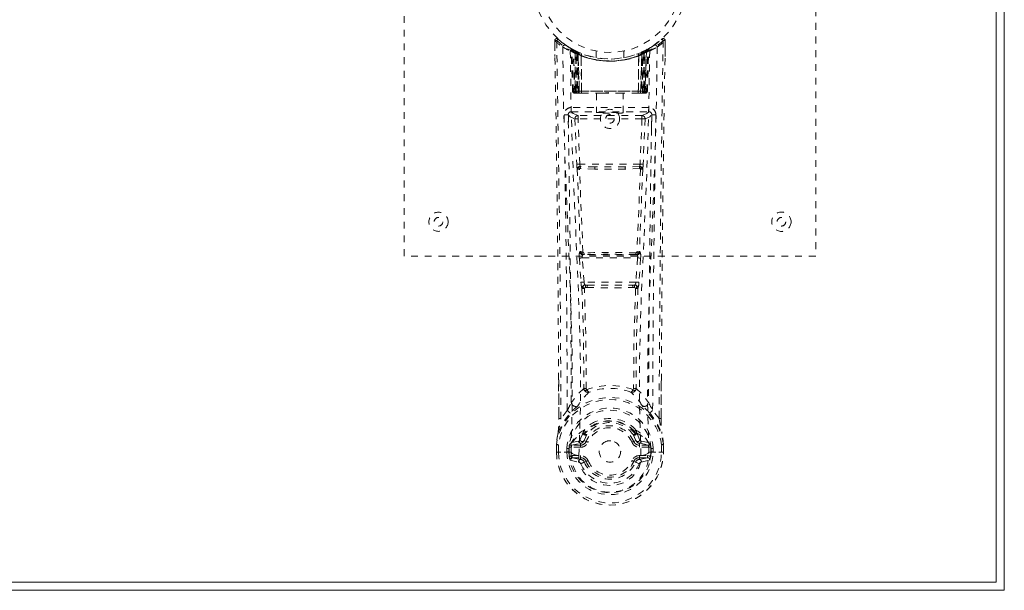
# Model space of a CAD drawing. Header units: inches. Extents: x 7.8 to 79.3, y 27.8 to 45.5.
# Tile 5 of 6: x 64.9 to 79.3, y 27.8 to 36.1. Entities that reach past the tile are written whole.
import ezdxf

# ---------------------------------------------------------------- set-up
doc = ezdxf.new("R2010")
doc.units = ezdxf.units.IN
doc.header["$MEASUREMENT"] = 0
doc.linetypes.add('SLD-Dashed', pattern=[0.075, 0.05, -0.025])
doc.linetypes.add('SLD-Solid', pattern=[0])

msp = doc.modelspace()

# ---------------------------------------------------------------- linework, layer by layer
at = {"color": 7, "linetype": 'SLD-Solid', "lineweight": 15}
for p, q in [((79.133, 27.878), (79.133, 45.392)), ((79.133, 45.392), (79.133, 27.878)), ((79.251, 45.51), (79.251, 27.76)), ((7.869, 27.878), (79.133, 27.878)), ((79.133, 27.878), (7.869, 27.878)), ((79.251, 27.76), (7.751, 27.76))]:
    msp.add_line(p, q, dxfattribs=at)
at = {"color": 7, "linetype": 'SLD-Dashed', "lineweight": 0}
for p, q in [((70.501, 32.635), (70.501, 40.635)), ((76.501, 40.635), (76.501, 32.635)), ((72.695, 35.776), (72.698, 35.546)), ((72.696, 35.706), (72.695, 35.776)), ((72.696, 35.776), (72.697, 35.706)), ((72.745, 35.799), (72.756, 35.789)), ((74.139, 35.705), (74.199, 35.749)), ((74.246, 35.789), (74.257, 35.799)), ((74.304, 35.546), (74.307, 35.776)), ((74.305, 35.719), (74.306, 35.776)), ((74.308, 35.776), (74.307, 35.718)), ((72.933, 35.661), (72.92, 35.669)), ((72.939, 35.656), (72.926, 35.664)), ((72.948, 35.636), (72.935, 35.644)), ((72.956, 35.039), (72.935, 35.644)), ((72.969, 35.039), (72.948, 35.636)), ((72.999, 35.626), (72.952, 35.65)), ((73.035, 35.59), (72.967, 35.625)), ((72.988, 35.01), (72.967, 35.625)), ((72.995, 35.595), (73.007, 35.621)), ((73.018, 35.616), (73.003, 35.624)), ((73.004, 35.591), (73.017, 35.617)), ((73.007, 35.621), (73.017, 35.617)), ((73.008, 35.589), (73.02, 35.615)), ((73.019, 35.616), (73.018, 35.616)), ((73.018, 35.584), (73.03, 35.611)), ((73.026, 35.58), (73.038, 35.607)), ((73.301, 35.624), (73.301, 35.527)), ((73.701, 35.527), (73.701, 35.624)), ((73.955, 35.603), (73.964, 35.607)), ((73.964, 35.607), (73.976, 35.58)), ((74.035, 35.625), (73.967, 35.59)), ((73.982, 35.615), (73.994, 35.589)), ((73.984, 35.616), (73.983, 35.616)), ((74.051, 35.65), (73.984, 35.616)), ((73.986, 35.617), (73.995, 35.621)), ((73.995, 35.621), (74.008, 35.595)), ((74.014, 35.01), (74.035, 35.625)), ((74.033, 35.039), (74.054, 35.636)), ((74.046, 35.039), (74.068, 35.644)), ((74.051, 35.651), (74.063, 35.657)), ((74.068, 35.644), (74.054, 35.636)), ((74.082, 35.669), (74.069, 35.661)), ((72.995, 35.595), (72.995, 35.039)), ((73.004, 35.591), (72.995, 35.595)), ((73.004, 35.039), (73.004, 35.591)), ((73.008, 35.039), (73.008, 35.589)), ((73.008, 35.589), (73.018, 35.584)), ((73.018, 35.584), (73.018, 35.039)), ((73.026, 35.58), (73.026, 35.01)), ((73.036, 35.576), (73.026, 35.58)), ((73.035, 35.59), (73.036, 35.589)), ((73.054, 35.01), (73.035, 35.59)), ((73.036, 35.576), (73.048, 35.603)), ((73.036, 35.589), (73.056, 35.01)), ((73.036, 35.01), (73.036, 35.576)), ((73.081, 35.56), (73.082, 35.56)), ((73.086, 35.01), (73.081, 35.56)), ((73.082, 35.56), (73.089, 35.01)), ((73.086, 35.586), (73.085, 35.587)), ((73.914, 35.01), (73.92, 35.56)), ((73.917, 35.587), (73.916, 35.586)), ((73.921, 35.56), (73.917, 35.01)), ((73.92, 35.56), (73.921, 35.56)), ((73.946, 35.01), (73.966, 35.589)), ((73.967, 35.59), (73.948, 35.01)), ((73.966, 35.589), (73.967, 35.59)), ((73.976, 35.58), (73.966, 35.576)), ((73.966, 35.576), (73.966, 35.01)), ((73.976, 35.01), (73.976, 35.58)), ((73.985, 35.584), (73.994, 35.589)), ((73.985, 35.039), (73.985, 35.584)), ((73.994, 35.589), (73.994, 35.039)), ((74.008, 35.595), (73.998, 35.591)), ((73.998, 35.591), (73.998, 35.039)), ((74.007, 35.039), (74.008, 35.595)), ((72.956, 35.039), (72.969, 35.039)), ((72.995, 35.039), (73.004, 35.039)), ((73.998, 35.039), (73.004, 35.039)), ((73.018, 35.039), (73.008, 35.039)), ((73.018, 35.039), (73.985, 35.039)), ((73.994, 35.039), (73.985, 35.039)), ((73.998, 35.039), (74.007, 35.039)), ((74.033, 35.039), (74.046, 35.039)), ((72.988, 35.01), (73.054, 35.01)), ((73.051, 35.01), (73.036, 35.01)), ((73.054, 35.01), (73.056, 35.01)), ((73.056, 35.01), (73.086, 35.01)), ((73.086, 35.01), (73.089, 35.01)), ((73.089, 35.01), (73.384, 35.01)), ((73.306, 35.01), (73.306, 34.724)), ((73.384, 35.01), (73.618, 35.01)), ((73.618, 35.01), (73.914, 35.01)), ((73.696, 34.724), (73.696, 35.01)), ((73.914, 35.01), (73.917, 35.01)), ((73.917, 35.01), (73.946, 35.01)), ((73.948, 35.01), (74.014, 35.01)), ((73.966, 35.01), (73.952, 35.01)), ((72.937, 34.801), (72.937, 34.74)), ((74.066, 34.801), (72.937, 34.801)), ((74.066, 34.74), (74.066, 34.801)), ((72.895, 34.687), (72.896, 34.501)), ((72.937, 34.74), (74.066, 34.74)), ((72.99, 34.637), (73.016, 33.974)), ((73.035, 34.683), (73.035, 34.638)), ((73.968, 34.683), (73.035, 34.683)), ((73.061, 33.976), (73.035, 34.638)), ((73.968, 34.638), (73.035, 34.638)), ((73.968, 34.638), (73.941, 33.976)), ((73.968, 34.683), (73.968, 34.638)), ((74.012, 34.637), (73.986, 33.974)), ((74.106, 34.501), (74.107, 34.687)), ((73.941, 33.976), (73.061, 33.976)), ((73.279, 33.9), (73.068, 33.91)), ((73.283, 33.934), (73.072, 33.939)), ((73.719, 33.934), (73.283, 33.934)), ((73.931, 33.939), (73.719, 33.934)), ((73.934, 33.91), (73.723, 33.9)), ((76.501, 32.635), (70.501, 32.635)), ((73.055, 32.605), (73.078, 32.253)), ((73.072, 32.699), (73.061, 32.695)), ((73.099, 32.608), (73.903, 32.608)), ((73.123, 32.256), (73.099, 32.608)), ((73.105, 32.653), (73.117, 32.658)), ((73.897, 32.653), (73.105, 32.653)), ((73.903, 32.608), (73.88, 32.256)), ((73.886, 32.658), (73.897, 32.653)), ((73.948, 32.605), (73.924, 32.253)), ((73.93, 32.699), (73.942, 32.695)), ((73.078, 32.253), (73.081, 32.225)), ((73.88, 32.256), (73.123, 32.256)), ((73.168, 32.174), (73.145, 32.174)), ((73.173, 32.211), (73.147, 32.211)), ((73.173, 32.211), (73.829, 32.211)), ((73.855, 32.211), (73.829, 32.211)), ((73.857, 32.174), (73.834, 32.174)), ((73.924, 32.253), (73.922, 32.225)), ((72.755, 30.263), (72.752, 30.83)), ((74.25, 30.817), (74.248, 30.263)), ((72.879, 30.383), (72.784, 30.265)), ((74.218, 30.265), (74.123, 30.383)), ((73.112, 30.057), (73.112, 30.051)), ((73.119, 30.084), (73.128, 30.1)), ((73.164, 30.033), (73.123, 29.944)), ((73.131, 30.05), (73.131, 30.044)), ((73.879, 29.944), (73.838, 30.033)), ((73.871, 30.044), (73.871, 30.05)), ((73.874, 30.1), (73.884, 30.084)), ((73.89, 30.057), (73.891, 30.051)), ((72.72, 29.886), (72.72, 29.882)), ((72.72, 29.773), (72.72, 29.882)), ((72.722, 29.882), (72.722, 29.772)), ((72.75, 29.882), (72.75, 29.774)), ((72.945, 29.915), (72.929, 29.902)), ((72.929, 29.902), (72.929, 29.902)), ((72.929, 29.902), (72.929, 29.902)), ((72.939, 29.876), (73.072, 29.906)), ((72.939, 29.876), (72.939, 29.846)), ((73.072, 29.876), (72.939, 29.876)), ((73.043, 29.935), (72.945, 29.915)), ((73.072, 29.906), (73.072, 29.876)), ((73.072, 29.846), (73.072, 29.876)), ((73.123, 29.944), (73.154, 29.93)), ((73.848, 29.93), (73.879, 29.944)), ((73.879, 29.944), (73.891, 29.925)), ((73.93, 29.906), (74.064, 29.876)), ((73.93, 29.876), (73.93, 29.906)), ((74.064, 29.876), (73.93, 29.876)), ((73.93, 29.846), (73.93, 29.876)), ((74.058, 29.915), (73.959, 29.935)), ((74.058, 29.915), (74.073, 29.902)), ((74.058, 29.915), (74.058, 29.915)), ((74.064, 29.846), (74.064, 29.876)), ((74.252, 29.774), (74.252, 29.882)), ((74.28, 29.772), (74.281, 29.882)), ((74.282, 29.882), (74.282, 29.886)), ((74.282, 29.773), (74.282, 29.882)), ((72.72, 29.773), (72.724, 29.773)), ((72.768, 29.774), (72.724, 29.773)), ((72.75, 29.774), (72.75, 29.773)), ((72.787, 29.774), (72.768, 29.774)), ((72.933, 29.774), (72.787, 29.774)), ((72.871, 29.777), (72.871, 29.83)), ((72.871, 29.777), (72.871, 29.777)), ((72.901, 29.829), (72.905, 29.844)), ((72.901, 29.829), (72.901, 29.777)), ((72.905, 29.777), (72.901, 29.777)), ((72.905, 29.844), (72.905, 29.777)), ((72.933, 29.774), (72.933, 29.774)), ((73.072, 29.846), (72.939, 29.846)), ((72.952, 29.724), (72.952, 29.694)), ((72.952, 29.724), (73.072, 29.724)), ((73.072, 29.724), (73.072, 29.694)), ((73.657, 29.791), (73.658, 29.785)), ((73.658, 29.785), (73.657, 29.77)), ((74.064, 29.846), (73.93, 29.846)), ((73.93, 29.724), (73.93, 29.694)), ((73.93, 29.724), (74.05, 29.724)), ((73.953, 29.722), (73.953, 29.721)), ((74.05, 29.694), (74.05, 29.724)), ((74.069, 29.774), (74.215, 29.774)), ((74.101, 29.829), (74.097, 29.844)), ((74.097, 29.844), (74.097, 29.777)), ((74.097, 29.777), (74.101, 29.777)), ((74.101, 29.777), (74.102, 29.829)), ((74.131, 29.83), (74.131, 29.777)), ((74.215, 29.774), (74.235, 29.774)), ((74.235, 29.774), (74.278, 29.773)), ((74.252, 29.774), (74.252, 29.774)), ((74.278, 29.773), (74.282, 29.773)), ((72.922, 29.658), (73.044, 29.63)), ((73.072, 29.669), (72.952, 29.694)), ((72.952, 29.694), (73.072, 29.694)), ((73.072, 29.669), (73.072, 29.694)), ((73.154, 29.639), (73.129, 29.628)), ((73.874, 29.628), (73.848, 29.639)), ((73.877, 29.636), (73.874, 29.628)), ((74.05, 29.694), (73.93, 29.669)), ((73.93, 29.669), (73.93, 29.694)), ((73.93, 29.694), (74.05, 29.694)), ((73.958, 29.63), (74.08, 29.658))]:
    msp.add_line(p, q, dxfattribs=at)
at = {"color": 7, "linetype": 'SLD-Dashed', "lineweight": 0, "flags": 128}
for points in [[(72.784, 30.265), (72.783, 31.035), (72.778, 31.804), (72.771, 32.57), (72.762, 33.335), (72.759, 33.529), (72.756, 33.727), (72.754, 33.896), (72.751, 34.082), (72.75, 34.161), (72.748, 34.242), (72.747, 34.325), (72.746, 34.399), (72.746, 34.42), (72.745, 34.453), (72.744, 34.501), (72.743, 34.563), (72.742, 34.65), (72.74, 34.756), (72.739, 34.879), (72.736, 35.021), (72.734, 35.145), (72.733, 35.244), (72.731, 35.338), (72.728, 35.574), (72.725, 35.776)], [(74.304, 35.776), (74.303, 35.784), (74.299, 35.791), (74.294, 35.798), (74.288, 35.803), (74.281, 35.806), (74.273, 35.806), (74.266, 35.804), (74.26, 35.8)], [(72.813, 35.682), (72.822, 34.927), (72.842, 34.174), (72.87, 33.424), (72.902, 32.679), (72.931, 31.94), (72.95, 31.209), (72.952, 30.486), (72.933, 29.774)], [(73.049, 29.722), (73.07, 30.434), (73.069, 31.157), (73.05, 31.888), (73.019, 32.626), (72.985, 33.371), (72.954, 34.12), (72.933, 34.873), (72.923, 35.627)], [(73.006, 35.619), (72.984, 35.632), (72.961, 35.645)], [(72.984, 35.633), (72.975, 35.637), (72.971, 35.636), (72.969, 35.63), (72.967, 35.624)], [(74.08, 35.627), (74.069, 34.873), (74.048, 34.12), (74.018, 33.371), (73.984, 32.626), (73.952, 31.888), (73.933, 31.157), (73.932, 30.434), (73.953, 29.722)], [(73.973, 35.611), (73.973, 35.609), (73.976, 35.603), (73.98, 35.595), (73.985, 35.584)], [(73.998, 35.591), (73.993, 35.601), (73.989, 35.609), (73.987, 35.615), (73.986, 35.617)], [(74.189, 35.682), (74.18, 34.927), (74.161, 34.174), (74.133, 33.424), (74.101, 32.679), (74.071, 31.94), (74.052, 31.209), (74.05, 30.486), (74.069, 29.774)], [(74.069, 35.661), (74.066, 35.659), (74.061, 35.656)], [(74.08, 35.667), (74.081, 35.668), (74.082, 35.669)], [(73.887, 35.577), (73.906, 35.583), (73.92, 35.588)], [(73.966, 35.576), (73.962, 35.586), (73.958, 35.595), (73.956, 35.601), (73.955, 35.603)], [(72.995, 35.039), (72.98, 35.039), (72.967, 35.039), (72.959, 35.039), (72.956, 35.039)], [(72.969, 35.039), (72.972, 35.039), (72.981, 35.039), (72.994, 35.039), (73.008, 35.039)], [(73.994, 35.039), (74.009, 35.039), (74.021, 35.039), (74.03, 35.039), (74.033, 35.039)], [(74.046, 35.039), (74.044, 35.039), (74.035, 35.039), (74.022, 35.039), (74.007, 35.039)], [(73.384, 35.01), (73.501, 35.019), (73.618, 35.01)], [(72.892, 34.695), (72.919, 34.666), (72.99, 34.637)], [(73.035, 34.683), (72.963, 34.712), (72.937, 34.74)], [(73.035, 34.638), (73.018, 34.638), (73.005, 34.637), (72.995, 34.637), (72.99, 34.637)], [(74.066, 34.74), (74.039, 34.712), (73.968, 34.683)], [(74.012, 34.637), (74.008, 34.637), (73.998, 34.637), (73.984, 34.638), (73.968, 34.638)], [(74.012, 34.637), (74.084, 34.666), (74.111, 34.695)], [(73.061, 33.976), (73.046, 33.976), (73.031, 33.975), (73.021, 33.974), (73.016, 33.974)], [(73.024, 33.906), (73.047, 33.301), (73.072, 32.699)], [(73.107, 32.694), (73.081, 33.297), (73.057, 33.903)], [(73.723, 33.9), (73.501, 33.9), (73.279, 33.9)], [(73.719, 33.934), (73.501, 33.934), (73.283, 33.934)], [(73.945, 33.903), (73.921, 33.297), (73.895, 32.694)], [(73.979, 33.906), (73.955, 33.301), (73.93, 32.699)], [(73.986, 33.974), (73.981, 33.974), (73.971, 33.975), (73.956, 33.976), (73.941, 33.976)], [(73.099, 32.608), (73.091, 32.608), (73.083, 32.607), (73.076, 32.607), (73.07, 32.606), (73.064, 32.606), (73.06, 32.606), (73.057, 32.605), (73.055, 32.605)], [(73.117, 32.658), (73.108, 32.659), (73.1, 32.662), (73.095, 32.666), (73.092, 32.672), (73.092, 32.678), (73.094, 32.684), (73.1, 32.69), (73.107, 32.694)], [(73.895, 32.694), (73.903, 32.69), (73.908, 32.684), (73.911, 32.678), (73.911, 32.672), (73.907, 32.666), (73.902, 32.662), (73.894, 32.659), (73.886, 32.658)], [(73.948, 32.605), (73.943, 32.606), (73.932, 32.606), (73.918, 32.607), (73.903, 32.608)], [(73.123, 32.256), (73.107, 32.255), (73.093, 32.254), (73.083, 32.253), (73.078, 32.253)], [(73.093, 32.167), (73.115, 31.435), (73.121, 30.711)], [(73.156, 30.7), (73.15, 31.426), (73.128, 32.16)], [(73.874, 32.161), (73.852, 31.426), (73.846, 30.7)], [(73.924, 32.253), (73.919, 32.253), (73.909, 32.254), (73.895, 32.255), (73.88, 32.256)], [(73.909, 32.167), (73.887, 31.435), (73.881, 30.711)], [(72.755, 30.831), (72.756, 30.606), (72.756, 30.264)], [(74.246, 30.264), (74.247, 30.637), (74.247, 30.818)], [(73.119, 30.703), (73.02, 30.607), (72.938, 30.501)], [(73.119, 30.703), (73.121, 30.693), (73.125, 30.684), (73.131, 30.677), (73.138, 30.674), (73.146, 30.673), (73.154, 30.675), (73.161, 30.68), (73.166, 30.688)], [(73.836, 30.688), (73.841, 30.68), (73.848, 30.675), (73.856, 30.673), (73.864, 30.674), (73.871, 30.677), (73.877, 30.684), (73.881, 30.693), (73.884, 30.703)], [(73.884, 30.703), (73.982, 30.607), (74.064, 30.501)], [(73.018, 30.437), (73.027, 30.446), (73.032, 30.453)], [(73.984, 30.437), (73.975, 30.446), (73.97, 30.453)], [(72.745, 30.06), (72.822, 30.217), (72.922, 30.346)], [(74.08, 30.346), (74.18, 30.217), (74.257, 30.06)], [(72.755, 30.263), (72.754, 30.263), (72.756, 30.263), (72.758, 30.264), (72.762, 30.264), (72.767, 30.265), (72.773, 30.265), (72.779, 30.265), (72.784, 30.265)], [(74.248, 30.263), (74.248, 30.263), (74.247, 30.263), (74.244, 30.264), (74.24, 30.264), (74.235, 30.265), (74.23, 30.265), (74.224, 30.265), (74.218, 30.265)], [(72.745, 30.06), (72.731, 29.983), (72.72, 29.886)], [(72.745, 30.06), (72.744, 30.055), (72.744, 30.049)], [(72.945, 29.915), (73.021, 29.997), (73.112, 30.057)], [(73.112, 30.051), (73.088, 30.008), (73.066, 29.954)], [(73.112, 30.057), (73.116, 30.08), (73.119, 30.084)], [(73.145, 30.023), (73.136, 30.024), (73.125, 30.028)], [(73.131, 30.05), (73.134, 30.064), (73.142, 30.076)], [(73.133, 30.04), (73.143, 30.034), (73.152, 30.031), (73.16, 30.031), (73.164, 30.033)], [(73.838, 30.033), (73.843, 30.031), (73.85, 30.031), (73.86, 30.034), (73.869, 30.04)], [(73.877, 30.028), (73.867, 30.024), (73.857, 30.023)], [(73.86, 30.076), (73.868, 30.064), (73.871, 30.05)], [(73.884, 30.084), (73.886, 30.08), (73.89, 30.057)], [(73.89, 30.057), (73.981, 29.997), (74.058, 29.915)], [(73.891, 30.051), (73.914, 30.008), (73.936, 29.954)], [(74.258, 30.049), (74.258, 30.055), (74.257, 30.06)], [(74.282, 29.886), (74.271, 29.983), (74.257, 30.06)], [(74.282, 29.882), (74.272, 29.976), (74.258, 30.049)], [(72.72, 29.886), (72.721, 29.886), (72.723, 29.885), (72.726, 29.885), (72.73, 29.885), (72.734, 29.884), (72.739, 29.883), (72.744, 29.883), (72.75, 29.882)], [(72.72, 29.882), (72.72, 29.882), (72.721, 29.882), (72.724, 29.882), (72.727, 29.882), (72.732, 29.882), (72.738, 29.882), (72.744, 29.882), (72.75, 29.882)], [(72.929, 29.902), (72.922, 29.896), (72.913, 29.889)], [(73.066, 29.954), (73.055, 29.939), (73.043, 29.935)], [(73.182, 29.919), (73.177, 29.921), (73.172, 29.923), (73.167, 29.925), (73.163, 29.927), (73.159, 29.928), (73.157, 29.929), (73.155, 29.93), (73.154, 29.93)], [(73.82, 29.919), (73.825, 29.921), (73.831, 29.923), (73.835, 29.925), (73.839, 29.927), (73.843, 29.928), (73.845, 29.929), (73.847, 29.93), (73.848, 29.93)], [(73.936, 29.954), (73.947, 29.94), (73.959, 29.935)], [(74.089, 29.889), (74.083, 29.893), (74.073, 29.902)], [(74.252, 29.882), (74.258, 29.883), (74.263, 29.883), (74.268, 29.884), (74.272, 29.885), (74.276, 29.885), (74.279, 29.885), (74.281, 29.886), (74.282, 29.886)], [(74.252, 29.882), (74.259, 29.882), (74.265, 29.882), (74.27, 29.882), (74.275, 29.882), (74.279, 29.882), (74.281, 29.882), (74.282, 29.882), (74.282, 29.882)], [(72.75, 29.774), (72.744, 29.773), (72.738, 29.773), (72.732, 29.773), (72.728, 29.773), (72.724, 29.773), (72.722, 29.773), (72.72, 29.773), (72.72, 29.773)], [(72.901, 29.777), (72.898, 29.777), (72.891, 29.777), (72.882, 29.777), (72.871, 29.777)], [(72.939, 29.846), (72.922, 29.848), (72.906, 29.855)], [(72.91, 29.707), (72.93, 29.719), (72.952, 29.724)], [(72.933, 29.774), (72.949, 29.756), (72.978, 29.74)], [(72.978, 29.74), (73.011, 29.729), (73.049, 29.721)], [(73.049, 29.721), (73.049, 29.721), (73.049, 29.722)], [(73.049, 29.721), (73.054, 29.639), (73.076, 29.559), (73.116, 29.483), (73.173, 29.417), (73.243, 29.362), (73.323, 29.321), (73.41, 29.296), (73.501, 29.288), (73.592, 29.296), (73.679, 29.321), (73.759, 29.362), (73.829, 29.416), (73.886, 29.483), (73.926, 29.558), (73.949, 29.639), (73.953, 29.721)], [(73.953, 29.721), (73.991, 29.729), (74.024, 29.74)], [(74.024, 29.74), (74.053, 29.756), (74.069, 29.774)], [(74.05, 29.724), (74.073, 29.719), (74.092, 29.707)], [(74.096, 29.855), (74.081, 29.848), (74.064, 29.846)], [(74.282, 29.773), (74.282, 29.773), (74.281, 29.773), (74.278, 29.773), (74.275, 29.773), (74.27, 29.773), (74.264, 29.773), (74.258, 29.773), (74.252, 29.774)], [(73.182, 29.651), (73.177, 29.649), (73.172, 29.647), (73.167, 29.645), (73.163, 29.643), (73.159, 29.641), (73.157, 29.64), (73.155, 29.64), (73.154, 29.639)], [(73.82, 29.651), (73.825, 29.649), (73.831, 29.647), (73.835, 29.645), (73.839, 29.643), (73.843, 29.641), (73.845, 29.64), (73.847, 29.64), (73.848, 29.639)], [(73.874, 29.628), (73.876, 29.628), (73.881, 29.625), (73.889, 29.622), (73.899, 29.618), (73.909, 29.614), (73.918, 29.61), (73.925, 29.607), (73.928, 29.605)]]:
    msp.add_lwpolyline(points, dxfattribs=at)
at = {"color": 7, "linetype": 'SLD-Dashed', "lineweight": 0}
for centre, radius in [((73.501, 36.635), 1.125), ((73.501, 36.635), 1.03), ((73.501, 34.635), 0.14), ((73.501, 34.635), 0.0625), ((71.001, 33.135), 0.14), ((71.001, 33.135), 0.0625), ((76.001, 33.135), 0.141), ((76.001, 33.135), 0.0625), ((73.501, 29.785), 0.156)]:
    msp.add_circle(centre, radius, dxfattribs=at)
for centre, radius, start, end in [((72.725, 35.776), 0.03, 47.8753, 180.8652), ((73.508, 36.686), 1.221, 228.2154, 235.3115), ((72.733, 34.599), 1.178, 90.3891, 91.8489), ((74.832, 33.879), 2.836, 137.4027, 138.0069), ((73.501, 36.635), 1.158, 227.8872, 312.1137), ((73.498, 36.631), 1.123, 227.9175, 235.3751), ((73.504, 36.631), 1.123, 304.624, 312.0839), ((73.493, 36.687), 1.222, 304.6909, 311.7823), ((488.517, 28.535), 414.303, 178.99853, 179.76079), ((74.278, 35.776), 0.03, 359.1358, 132.1237), ((72.211, 33.917), 2.78, 41.9871, 42.6034), ((74.26, 34.094), 1.683, 88.3703, 89.3917), ((-261.994, 29.41), 334.749, 0.24309, 1.07768), ((72.843, 35.682), 0.03, 55.9466, 179.9454), ((73.484, 36.866), 1.361, 240.4676, 245.625), ((73.47, 36.579), 1.064, 234.3733, 244.9423), ((73.501, 36.635), 1.128, 235.3631, 240.5077), ((72.905, 35.643), 0.03, 1.9842, 58.9764), ((73.363, 36.403), 0.857, 238.928, 239.7772), ((72.964, 35.614), 0.0429, 114.1652, 163.0388), ((73.501, 36.666), 1.19, 240.9033, 299.0965), ((72.918, 35.647), 0.02, 342.7357, 49.629), ((72.918, 35.635), 0.0299, 1.9099, 59.7447), ((73.501, 36.634), 1.126, 239.7599, 244.7557), ((73.478, 36.254), 0.817, 228.2915, 233.699), ((73.501, 36.635), 1.128, 240.5082, 299.4917), ((73.472, 36.242), 0.801, 229.1461, 234.583), ((72.937, 35.624), 0.0299, 1.8117, 60.791), ((73.503, 36.638), 1.131, 240.8345, 245.7552), ((47.269, 34.354), 25.73, 1.4615, 2.8408), ((73.473, 36.237), 0.794, 230.3837, 235.7669), ((73.005, 35.589), 0.0297, 1.474, 64.5367), ((73.006, 35.589), 0.0297, 1.4768, 64.5892), ((73.438, 36.494), 0.973, 244.5401, 247.4795), ((73.5, 36.636), 1.129, 294.2405, 299.1699), ((73.996, 35.589), 0.0297, 115.4154, 178.5186), ((73.997, 35.589), 0.0297, 115.466, 178.5233), ((73.531, 36.235), 0.791, 304.2248, 309.6245), ((73.531, 36.24), 0.799, 305.413, 310.8602), ((73.525, 36.253), 0.816, 306.2969, 311.7127), ((99.733, 34.354), 25.73, 177.1592, 178.5385), ((74.065, 35.624), 0.0299, 119.2097, 178.1879), ((74.063, 35.626), 0.0273, 117.6359, 182.2872), ((74.084, 35.635), 0.0299, 120.2553, 178.0901), ((73.501, 36.635), 1.128, 299.4921, 304.6375), ((74.039, 35.614), 0.0429, 16.9829, 65.8099), ((74.093, 35.644), 0.0264, 119.416, 183.7829), ((74.098, 35.643), 0.03, 121.0236, 178.0158), ((73.517, 36.867), 1.362, 294.379, 299.5316), ((74.159, 35.682), 0.03, 0.0547, 124.053), ((410.015, 29.401), 335.767, 178.92191, 179.75832), ((73.501, 36.634), 1.155, 244.527, 295.473), ((73.501, 36.634), 1.155, 245.2589, 294.7411), ((73.453, 36.181), 0.724, 234.8106, 239.068), ((73.501, 36.634), 1.155, 246.2582, 293.7418), ((73.052, 35.578), 0.0347, 329.0294, 15.0605), ((73.053, 35.577), 0.0347, 329.112, 15.1232), ((73.501, 36.598), 1.12, 248.0448, 291.9527), ((73.949, 35.577), 0.0344, 164.7084, 211.0464), ((73.951, 35.578), 0.0346, 164.9265, 210.9836), ((73.549, 36.181), 0.724, 300.9336, 305.1894), ((72.986, 35.04), 0.03, 181.9931, 269.996), ((73.017, 35.084), 0.0753, 216.2995, 253.105), ((72.999, 35.04), 0.03, 181.9651, 269.9746), ((73.568, 35.033), 0.573, 179.383, 182.0821), ((73.423, 35.032), 0.419, 179.0347, 182.9991), ((73.596, 35.033), 0.588, 179.3924, 182.0225), ((73.447, 35.032), 0.429, 179.0501, 182.9187), ((73.556, 35.032), 0.429, 357.0813, 0.9499), ((73.406, 35.033), 0.588, 357.9777, 0.6075), ((73.579, 35.032), 0.419, 357.0009, 0.9653), ((74.003, 35.04), 0.03, 270.028, 358.0367), ((73.985, 35.084), 0.0753, 286.8981, 323.6944), ((73.435, 35.033), 0.573, 357.918, 0.6169), ((74.016, 35.04), 0.03, 270.0085, 357.9979), ((73.013, 35.189), 0.177, 260.4263, 268.5158), ((73.989, 35.196), 0.185, 271.3799, 279.0515), ((72.937, 34.696), 0.105, 89.9846, 180.8817), ((74.066, 34.696), 0.105, 359.1185, 90.0139), ((-216.118, 29.355), 288.999, 0.2037, 1.05859), ((72.86, 33.839), 0.856, 87.8892, 91.9056), ((72.937, 34.695), 0.045, 90.003, 180.9413), ((-217.651, 29.358), 290.591, 0.22542, 1.05234), ((73.035, 34.638), 0.0451, 90.4449, 181.6947), ((73.967, 34.638), 0.0451, 358.2723, 89.5572), ((364.653, 29.358), 290.591, 178.94766, 179.77458), ((74.066, 34.695), 0.045, 359.0554, 89.9974), ((74.142, 33.839), 0.856, 88.0939, 92.1116), ((376.61, 29.207), 302.489, 178.96047, 179.77724), ((73.532, 33.994), 0.516, 182.1896, 189.7897), ((73.068, 33.897), 0.0452, 90.1287, 168.5559), ((73.049, 33.998), 0.0956, 254.3756, 274.7226), ((73.069, 33.921), 0.0216, 94.0667, 236.0042), ((73.068, 33.899), 0.0114, 88.5012, 157.459), ((73.195, 33.985), 0.134, 183.73, 198.5401), ((73.072, 33.944), 0.00464, 195.4471, 262.7657), ((73.179, 33.911), 0.111, 165.3812, 180.515), ((73.361, 33.908), 0.0822, 162.2508, 186), ((73.641, 33.908), 0.0822, 354.0048, 17.7524), ((73.93, 33.944), 0.00459, 276.8368, 344.7584), ((73.824, 33.911), 0.111, 359.5412, 14.701), ((73.807, 33.985), 0.134, 341.4615, 356.2683), ((73.933, 33.921), 0.0216, 303.9955, 85.9336), ((73.934, 33.897), 0.0452, 11.4441, 89.8713), ((73.934, 33.899), 0.0114, 22.2123, 91.2663), ((73.953, 33.998), 0.0956, 265.2778, 285.624), ((73.471, 33.994), 0.515, 350.2077, 357.8114), ((73.243, 32.638), 0.191, 162.6853, 189.9495), ((73.106, 32.698), 0.0451, 183.9447, 269.3376), ((73.117, 32.703), 0.0451, 184.096, 269.3029), ((73.1, 32.76), 0.0668, 245.6223, 276.1154), ((73.149, 32.625), 0.052, 146.8501, 198.5333), ((73.123, 32.7), 0.0174, 200.0933, 265.469), ((73.127, 32.596), 0.0626, 88.5393, 99.073), ((73.501, -3.033), 35.718, 89.3919, 90.6083), ((73.157, 32.679), 0.0353, 173.7885, 215.2072), ((73.501, -0.049), 32.709, 89.3469, 90.6533), ((73.845, 32.679), 0.0353, 324.8074, 6.2074), ((73.876, 32.595), 0.0635, 80.9768, 91.4878), ((73.878, 32.701), 0.0183, 275.7904, 338.1144), ((73.885, 32.703), 0.0451, 270.6953, 355.9058), ((73.902, 32.76), 0.0667, 263.8697, 294.4084), ((73.897, 32.698), 0.0451, 270.6655, 356.0553), ((73.854, 32.625), 0.0518, 341.3952, 33.2214), ((73.759, 32.638), 0.191, 350.0547, 17.3076), ((73.284, 32.239), 0.204, 184.0607, 200.6675), ((73.14, 32.167), 0.0464, 92.4757, 179.2408), ((73.122, 32.222), 0.0615, 242.1275, 275.9609), ((73.138, 32.186), 0.0271, 90.6846, 249.4092), ((73.205, 32.261), 0.0824, 183.6528, 215.4428), ((73.146, 32.156), 0.0186, 94.5974, 165.3471), ((73.146, 32.229), 0.0184, 242.0368, 273.5361), ((73.223, 32.187), 0.0795, 162.8001, 189.4323), ((73.23, 32.183), 0.0624, 154.2086, 188.7267), ((73.501, 64.527), 32.354, 269.41, 270.59), ((73.501, 65.576), 33.367, 269.4373, 270.5627), ((73.773, 32.183), 0.0623, 351.2637, 25.801), ((73.856, 32.228), 0.0176, 265.6908, 298.7567), ((73.779, 32.187), 0.0794, 350.5721, 17.2081), ((73.856, 32.156), 0.0186, 14.5348, 85.3415), ((73.799, 32.26), 0.0808, 324.2188, 356.6914), ((73.863, 32.167), 0.0464, 0.7591, 87.5243), ((73.864, 32.186), 0.0271, 290.5882, 89.318), ((73.88, 32.222), 0.0615, 264.0359, 297.8753), ((73.718, 32.239), 0.204, 339.3344, 355.9394), ((73.501, 29.775), 0.972, 69.8638, 110.1345), ((73.772, 30), 0.867, 131.5108, 148.5603), ((73.108, 30.71), 0.0126, 326.4934, 4.1355), ((73.179, 30.708), 0.0607, 184.6224, 287.3259), ((73.153, 30.754), 0.0541, 233.0498, 273.2379), ((73.17, 30.702), 0.014, 187.775, 254.3809), ((73.226, 30.704), 0.0612, 194.8659, 242.4261), ((73.501, 29.856), 0.849, 69.0471, 110.9529), ((73.823, 30.708), 0.0607, 252.6718, 355.3797), ((73.777, 30.704), 0.0612, 297.5728, 345.1347), ((73.23, 30), 0.868, 31.4428, 48.4861), ((73.832, 30.702), 0.014, 285.6173, 352.2151), ((73.849, 30.754), 0.0541, 266.7688, 306.9417), ((73.894, 30.71), 0.0126, 175.8197, 213.5185), ((73.501, 29.785), 0.787, 7.3679, 172.6321), ((73.501, 29.785), 0.758, 7.3678, 172.6322), ((70.416, 31.694), 2.79, 331.974, 334.6856), ((74.492, 28.8), 2.204, 131.9951, 135.4505), ((72.999, 30.503), 0.0607, 182.3522, 303.2465), ((74.003, 30.503), 0.0607, 236.7591, 357.6457), ((72.51, 28.8), 2.204, 44.5495, 48.0048), ((76.598, 31.7), 2.803, 205.3209, 208.0195), ((73.501, 29.785), 0.632, 4.1188, 175.8812), ((73.131, 30.629), 0.352, 224.3736, 233.6449), ((73.501, 29.785), 0.602, 4.2517, 175.7483), ((73.871, 30.629), 0.352, 306.3604, 315.6242), ((71.319, 30.229), 1.436, 352.8157, 1.3431), ((67.15, 31.228), 5.716, 348.2054, 350.2996), ((73.449, 29.834), 0.417, 111.81, 140.2759), ((73.501, 29.773), 0.455, 35.9727, 144.0273), ((73.501, 29.743), 0.49, 42.8676, 137.1324), ((73.501, 29.785), 0.376, 22.774, 157.226), ((73.501, 29.793), 0.413, 35.4709, 144.5335), ((73.501, 29.761), 0.504, 65.7101, 114.2904), ((73.554, 29.834), 0.417, 39.7284, 68.1865), ((79.86, 31.23), 5.724, 189.7012, 191.7925), ((75.665, 30.228), 1.417, 178.6017, 187.2408), ((73.985, 29.788), 1.269, 168.1229, 175.7632), ((73.391, 29.637), 0.532, 119.5718, 150.211), ((73.131, 30.079), 0.0285, 228.7121, 271.1693), ((73.13, 30.073), 0.0285, 228.6705, 271.1544), ((73.141, 30.053), 0.0298, 184.5031, 237.2448), ((72.634, 30.372), 0.599, 325.0626, 326.3817), ((73.157, 30.101), 0.029, 181.3475, 239.0717), ((73.136, 30.044), 0.00482, 175.5887, 234.3327), ((73.146, 30.046), 0.0228, 269.5643, 325.8549), ((73.501, 29.785), 0.346, 22.7739, 157.2261), ((73.857, 30.046), 0.0228, 214.1466, 270.4724), ((73.845, 30.101), 0.029, 300.9224, 358.659), ((73.866, 30.044), 0.00484, 305.7079, 4.3162), ((74.45, 30.427), 0.698, 213.7105, 214.8437), ((73.872, 30.079), 0.0285, 268.827, 311.2915), ((73.872, 30.073), 0.0285, 268.854, 311.3271), ((73.61, 29.635), 0.535, 29.85, 60.3543), ((73.861, 30.054), 0.0301, 303.0008, 355.3755), ((73.028, 29.846), 0.123, 159.7516, 175.7799), ((72.938, 29.906), 0.0305, 215.636, 270.5433), ((73.073, 29.936), 0.0299, 181.6334, 269.1172), ((73.096, 29.959), 0.0308, 189.2261, 329.7549), ((73.067, 29.965), 0.06, 275.0555, 338.6869), ((73.072, 29.965), 0.089, 270, 337.226), ((73.072, 29.965), 0.119, 270.0016, 337.2244), ((73.501, 29.785), 0.157, 84.8878, 105.7451), ((73.93, 29.965), 0.119, 202.7732, 269.9997), ((73.93, 29.965), 0.089, 202.774, 270), ((73.906, 29.959), 0.0308, 210.2873, 350.7394), ((73.93, 29.956), 0.0502, 217.9629, 269.2892), ((73.929, 29.936), 0.0299, 270.8777, 358.3716), ((74.064, 29.906), 0.0305, 269.4567, 324.364), ((74.009, 29.854), 0.0866, 0.8529, 23.6156), ((73.501, 29.785), 0.781, 180.8691, 0), ((73.501, 29.785), 0.781, 180.8627, 359.1373), ((73.501, 29.785), 0.751, 180.8899, 359.1372), ((72.901, 30.431), 0.602, 267.1324, 269.9823), ((73.501, 29.785), 0.63, 180.7178, 359.2822), ((73.501, 29.785), 0.6, 180.7178, 359.2822), ((73.501, 29.785), 0.599, 173.2568, 174.3599), ((73.501, 29.785), 0.596, 180.7437, 187.5062), ((73.501, 29.759), 0.568, 178.4776, 1.5214), ((73.072, 29.605), 0.119, 22.7756, 89.9984), ((73.93, 29.605), 0.119, 90.0003, 157.2268), ((73.501, 29.785), 0.596, 352.4937, 359.2563), ((73.501, 29.785), 0.599, 5.6401, 6.7432), ((74.101, 30.431), 0.602, 270.0177, 272.8676), ((74.1, 28.479), 1.299, 88.6257, 89.9386), ((73.142, 29.738), 0.234, 187.5693, 200.0349), ((72.952, 29.664), 0.0298, 88.6131, 192.2774), ((73.073, 29.639), 0.0301, 91.2017, 198.1629), ((73.036, 29.59), 0.0412, 22.4951, 77.8706), ((73.072, 29.605), 0.089, 22.774, 90), ((73.066, 29.602), 0.0675, 22.9249, 84.977), ((74.76, 25.667), 4.285, 112.3765, 113.1716), ((73.501, 29.785), 0.463, 202.774, 337.226), ((73.501, 29.785), 0.404, 202.774, 337.226), ((73.501, 29.785), 0.376, 202.774, 337.226), ((73.501, 29.785), 0.346, 202.7739, 337.2261), ((73.93, 29.605), 0.089, 90, 157.226), ((73.936, 29.602), 0.0676, 95.0427, 150.0531), ((73.966, 29.59), 0.0412, 102.1309, 157.5034), ((73.929, 29.639), 0.0301, 341.8354, 88.8), ((74.051, 29.664), 0.0298, 347.7226, 91.3869), ((73.86, 29.738), 0.234, 339.9719, 352.429)]:
    msp.add_arc(centre, radius, start, end, dxfattribs=at)
msp.add_ellipse((73.501, 34.724), major_axis=(0.195, 0), ratio=0.034921, dxfattribs=at)

doc.saveas('drawing.dxf')
